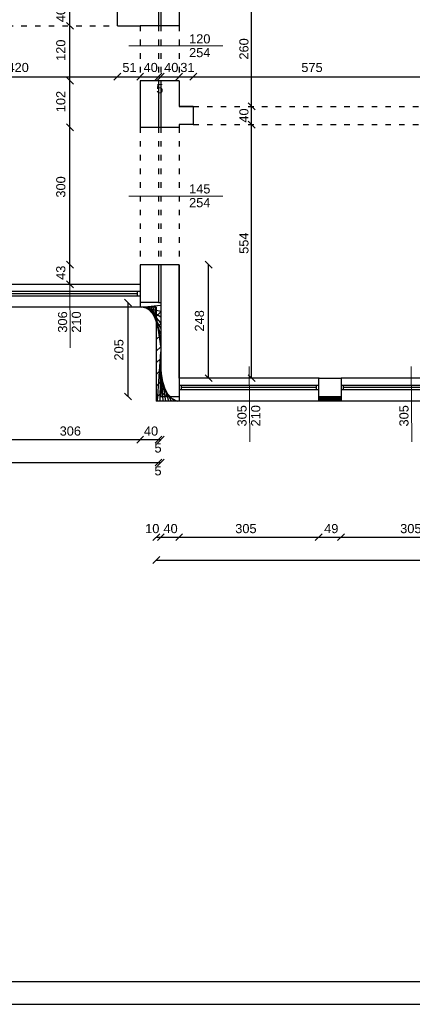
# Model space of a CAD drawing. Header units: millimetres. Extents: x 6814 to 76439, y 4251 to 11598.
# Tile 10 of 30: x 31748 to 32607, y 4342 to 6493. Entities that reach past the tile are written whole.
import ezdxf

# ---------------------------------------------------------------- set-up
doc = ezdxf.new("R2010")
doc.units = ezdxf.units.MM
doc.linetypes.add('ACAD_ISO03W100', pattern=[30, 12, -18])
doc.layers.add('R-TAB', color=1, linetype='Continuous')
doc.styles.get("Standard").update_dxf_attribs({"font": 'arial.ttf'})
doc.dimstyles.new('ISO-25', dxfattribs={"dimtxt": 2.5, "dimasz": 2.5, "dimexe": 1.25, "dimexo": 0.625, "dimtad": 1, "dimtxsty": 'Standard', "dimcen": 2.5, "dimadec": 0, "dimazin": 0, "dimtfac": 1, "dimtmove": 0, "dimatfit": 3, "dimfxl": 1, "dimarcsym": 0})
pattern_1 = [(45, (-1177824529.633136, -935732770.1530455), (-11.22532015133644, 11.22532015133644), []), (135, (-1177824529.633136, -935732770.1530455), (-11.22532015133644, -11.22532015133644), [])]

# ---------------------------------------------------------------- blocks, each defined once
blk = doc.blocks.new('_Oblique')
at = {"color": 0, "linetype": 'ByBlock', "lineweight": -2}
blk.add_line((-0.5, -0.5), (0.5, 0.5), dxfattribs=at)
blk = doc.blocks.new('*D190')
at = {"color": 0, "lineweight": -2, "transparency": 16777216}
blk.add_line((31704.97398410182, 5575.780444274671), (32011.97398410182, 5575.780444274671), dxfattribs=at)
at = {"layer": 'Defpoints', "color": 0, "transparency": 16777216}
for p in [(31704.97398410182, 5875.132677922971), (32011.97398410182, 5875.132677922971), (32011.97398410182, 5575.780444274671)]:
    blk.add_point(p, dxfattribs=at)
at = {"color": 0, "lineweight": -2, "transparency": 16777216, "xscale": 15, "yscale": 15, "zscale": 15, "rotation": 180}
blk.add_blockref('_Oblique', (31704.97398410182, 5575.780444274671), dxfattribs=at)
at = {"color": 0, "lineweight": -2, "transparency": 16777216, "xscale": 15, "yscale": 15, "zscale": 15}
blk.add_blockref('_Oblique', (32011.97398410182, 5575.780444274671), dxfattribs=at)
at = {"color": 0, "transparency": 16777216, "insert": (31859.12630520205, 5594.454237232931), "char_height": 20, "attachment_point": 5}
blk.add_mtext('306', dxfattribs=at)
blk = doc.blocks.new('*D191')
at = {"color": 0, "lineweight": -2, "transparency": 16777216}
blk.add_line((32011.97398410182, 5575.780444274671), (32051.97398410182, 5575.780444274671), dxfattribs=at)
at = {"layer": 'Defpoints', "color": 0, "transparency": 16777216}
for p in [(32011.97398410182, 5875.132677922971), (32051.97398410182, 5875.132677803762), (32051.97398410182, 5575.780444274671)]:
    blk.add_point(p, dxfattribs=at)
at = {"color": 0, "lineweight": -2, "transparency": 16777216, "xscale": 15, "yscale": 15, "zscale": 15, "rotation": 180}
blk.add_blockref('_Oblique', (32011.97398410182, 5575.780444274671), dxfattribs=at)
at = {"color": 0, "lineweight": -2, "transparency": 16777216, "xscale": 15, "yscale": 15, "zscale": 15}
blk.add_blockref('_Oblique', (32051.97398410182, 5575.780444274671), dxfattribs=at)
at = {"color": 0, "transparency": 16777216, "insert": (32035.52798138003, 5594.454237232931), "char_height": 20, "attachment_point": 5}
blk.add_mtext('40', dxfattribs=at)
blk = doc.blocks.new('*D192')
at = {"color": 0, "lineweight": -2, "transparency": 16777216}
blk.add_line((32051.97398410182, 5575.780444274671), (32056.97398410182, 5575.780444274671), dxfattribs=at)
at = {"layer": 'Defpoints', "color": 0, "transparency": 16777216}
for p in [(32051.97398410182, 5875.132677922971), (32056.97398410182, 5670.132677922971), (32056.97398410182, 5575.780444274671)]:
    blk.add_point(p, dxfattribs=at)
at = {"color": 0, "lineweight": -2, "transparency": 16777216, "xscale": 15, "yscale": 15, "zscale": 15, "rotation": 180}
blk.add_blockref('_Oblique', (32051.97398410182, 5575.780444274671), dxfattribs=at)
at = {"color": 0, "lineweight": -2, "transparency": 16777216, "xscale": 15, "yscale": 15, "zscale": 15}
blk.add_blockref('_Oblique', (32056.97398410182, 5575.780444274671), dxfattribs=at)
at = {"color": 0, "transparency": 16777216, "insert": (32050.88311395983, 5557.451385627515), "char_height": 20, "attachment_point": 5}
blk.add_mtext('5', dxfattribs=at)
blk = doc.blocks.new('*D193')
at = {"color": 0, "lineweight": -2, "transparency": 16777216}
blk.add_line((30199.97396550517, 5525.780444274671), (32051.97398410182, 5525.780444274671), dxfattribs=at)
at = {"layer": 'Defpoints', "color": 0, "transparency": 16777216}
for p in [(30199.97396550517, 5875.13267816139), (32051.97398410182, 5875.132677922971), (32051.97398410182, 5525.780444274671)]:
    blk.add_point(p, dxfattribs=at)
at = {"color": 0, "lineweight": -2, "transparency": 16777216, "xscale": 15, "yscale": 15, "zscale": 15, "rotation": 180}
blk.add_blockref('_Oblique', (30199.97396550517, 5525.780444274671), dxfattribs=at)
at = {"color": 0, "lineweight": -2, "transparency": 16777216, "xscale": 15, "yscale": 15, "zscale": 15}
blk.add_blockref('_Oblique', (32051.97398410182, 5525.780444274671), dxfattribs=at)
at = {"color": 0, "transparency": 16777216, "insert": (31115.2296713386, 5544.454237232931), "char_height": 20, "attachment_point": 5}
blk.add_mtext('1841', dxfattribs=at)
blk = doc.blocks.new('*D194')
at = {"color": 0, "lineweight": -2, "transparency": 16777216}
blk.add_line((32051.97398410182, 5525.780444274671), (32056.97398410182, 5525.780444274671), dxfattribs=at)
at = {"layer": 'Defpoints', "color": 0, "transparency": 16777216}
for p in [(32051.97398410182, 5875.132677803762), (32056.97398410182, 5670.132677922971), (32056.97398410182, 5525.780444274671)]:
    blk.add_point(p, dxfattribs=at)
at = {"color": 0, "lineweight": -2, "transparency": 16777216, "xscale": 15, "yscale": 15, "zscale": 15, "rotation": 180}
blk.add_blockref('_Oblique', (32051.97398410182, 5525.780444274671), dxfattribs=at)
at = {"color": 0, "lineweight": -2, "transparency": 16777216, "xscale": 15, "yscale": 15, "zscale": 15}
blk.add_blockref('_Oblique', (32056.97398410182, 5525.780444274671), dxfattribs=at)
at = {"color": 0, "transparency": 16777216, "insert": (32050.88311395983, 5507.451385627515), "char_height": 20, "attachment_point": 5}
blk.add_mtext('5', dxfattribs=at)
blk = doc.blocks.new('*D195')
at = {"color": 0, "lineweight": -2, "transparency": 16777216}
blk.add_line((32056.97398410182, 5362.553163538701), (32096.97398410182, 5362.553163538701), dxfattribs=at)
at = {"layer": 'Defpoints', "color": 0, "transparency": 16777216}
for p in [(32056.97398410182, 5670.132677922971), (32096.97398410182, 5670.132677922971), (32096.97398410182, 5362.553163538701)]:
    blk.add_point(p, dxfattribs=at)
at = {"color": 0, "lineweight": -2, "transparency": 16777216, "xscale": 15, "yscale": 15, "zscale": 15, "rotation": 180}
blk.add_blockref('_Oblique', (32056.97398410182, 5362.553163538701), dxfattribs=at)
at = {"color": 0, "lineweight": -2, "transparency": 16777216, "xscale": 15, "yscale": 15, "zscale": 15}
blk.add_blockref('_Oblique', (32096.97398410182, 5362.553163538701), dxfattribs=at)
at = {"color": 0, "transparency": 16777216, "insert": (32078.29028091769, 5381.226956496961), "char_height": 20, "attachment_point": 5}
blk.add_mtext('40', dxfattribs=at)
blk = doc.blocks.new('*D196')
at = {"color": 0, "lineweight": -2, "transparency": 16777216}
blk.add_line((32096.97398410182, 5362.553163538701), (32401.97398410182, 5362.553163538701), dxfattribs=at)
at = {"layer": 'Defpoints', "color": 0, "transparency": 16777216}
for p in [(32096.97398410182, 5670.132677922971), (32401.97398410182, 5670.132677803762), (32401.97398410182, 5362.553163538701)]:
    blk.add_point(p, dxfattribs=at)
at = {"color": 0, "lineweight": -2, "transparency": 16777216, "xscale": 15, "yscale": 15, "zscale": 15, "rotation": 180}
blk.add_blockref('_Oblique', (32096.97398410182, 5362.553163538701), dxfattribs=at)
at = {"color": 0, "lineweight": -2, "transparency": 16777216, "xscale": 15, "yscale": 15, "zscale": 15}
blk.add_blockref('_Oblique', (32401.97398410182, 5362.553163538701), dxfattribs=at)
at = {"color": 0, "transparency": 16777216, "insert": (32242.96188865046, 5381.226956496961), "char_height": 20, "attachment_point": 5}
blk.add_mtext('305', dxfattribs=at)
blk = doc.blocks.new('*D197')
at = {"color": 0, "lineweight": -2, "transparency": 16777216}
blk.add_line((32401.97398410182, 5362.553163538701), (32450.97398410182, 5362.553163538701), dxfattribs=at)
at = {"layer": 'Defpoints', "color": 0, "transparency": 16777216}
for p in [(32401.97398410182, 5670.132677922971), (32450.97398410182, 5670.132677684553), (32450.97398410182, 5362.553163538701)]:
    blk.add_point(p, dxfattribs=at)
at = {"color": 0, "lineweight": -2, "transparency": 16777216, "xscale": 15, "yscale": 15, "zscale": 15, "rotation": 180}
blk.add_blockref('_Oblique', (32401.97398410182, 5362.553163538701), dxfattribs=at)
at = {"color": 0, "lineweight": -2, "transparency": 16777216, "xscale": 15, "yscale": 15, "zscale": 15}
blk.add_blockref('_Oblique', (32450.97398410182, 5362.553163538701), dxfattribs=at)
at = {"color": 0, "transparency": 16777216, "insert": (32429.54419169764, 5381.226956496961), "char_height": 20, "attachment_point": 5}
blk.add_mtext('49', dxfattribs=at)
blk = doc.blocks.new('*D198')
at = {"color": 0, "lineweight": -2, "transparency": 16777216}
blk.add_line((32450.97398410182, 5362.553163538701), (32755.97398410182, 5362.553163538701), dxfattribs=at)
at = {"layer": 'Defpoints', "color": 0, "transparency": 16777216}
for p in [(32450.97398410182, 5670.132677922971), (32755.97398410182, 5670.132677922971), (32755.97398410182, 5362.553163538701)]:
    blk.add_point(p, dxfattribs=at)
at = {"color": 0, "lineweight": -2, "transparency": 16777216, "xscale": 15, "yscale": 15, "zscale": 15, "rotation": 180}
blk.add_blockref('_Oblique', (32450.97398410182, 5362.553163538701), dxfattribs=at)
at = {"color": 0, "lineweight": -2, "transparency": 16777216, "xscale": 15, "yscale": 15, "zscale": 15}
blk.add_blockref('_Oblique', (32755.97398410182, 5362.553163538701), dxfattribs=at)
at = {"color": 0, "transparency": 16777216, "insert": (32603.5174954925, 5381.226956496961), "char_height": 20, "attachment_point": 5}
blk.add_mtext('305', dxfattribs=at)
blk = doc.blocks.new('*D206')
at = {"color": 0, "lineweight": -2, "transparency": 16777216}
blk.add_line((32046.97398410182, 5312.553163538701), (33910.97188220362, 5312.553163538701), dxfattribs=at)
at = {"layer": 'Defpoints', "color": 0, "transparency": 16777216}
for p in [(32046.97398410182, 5670.132677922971), (33910.97188220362, 5660.456862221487), (33910.97188220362, 5312.553163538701)]:
    blk.add_point(p, dxfattribs=at)
at = {"color": 0, "lineweight": -2, "transparency": 16777216, "xscale": 15, "yscale": 15, "zscale": 15, "rotation": 180}
blk.add_blockref('_Oblique', (32046.97398410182, 5312.553163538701), dxfattribs=at)
at = {"color": 0, "lineweight": -2, "transparency": 16777216, "xscale": 15, "yscale": 15, "zscale": 15}
blk.add_blockref('_Oblique', (33910.97188220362, 5312.553163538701), dxfattribs=at)
at = {"color": 0, "transparency": 16777216, "insert": (32924.97911558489, 5331.226956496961), "char_height": 20, "attachment_point": 5}
blk.add_mtext('1864', dxfattribs=at)
blk = doc.blocks.new('*D262')
at = {"color": 0, "lineweight": -2, "transparency": 16777216}
blk.add_line((31541.97398410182, 6368.960345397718), (31961.97398410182, 6368.960345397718), dxfattribs=at)
at = {"layer": 'Defpoints', "color": 0, "transparency": 16777216}
for p in [(31541.97398410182, 6480.13267804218), (31961.97398410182, 6480.132677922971), (31961.97398410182, 6368.960345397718)]:
    blk.add_point(p, dxfattribs=at)
at = {"color": 0, "lineweight": -2, "transparency": 16777216, "xscale": 15, "yscale": 15, "zscale": 15, "rotation": 180}
blk.add_blockref('_Oblique', (31541.97398410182, 6368.960345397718), dxfattribs=at)
at = {"color": 0, "lineweight": -2, "transparency": 16777216, "xscale": 15, "yscale": 15, "zscale": 15}
blk.add_blockref('_Oblique', (31961.97398410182, 6368.960345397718), dxfattribs=at)
at = {"color": 0, "transparency": 16777216, "insert": (31745.11189852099, 6388.950344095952), "char_height": 20, "attachment_point": 5}
blk.add_mtext('420', dxfattribs=at)
blk = doc.blocks.new('*D263')
at = {"color": 0, "lineweight": -2, "transparency": 16777216}
blk.add_line((31961.97398410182, 6368.960345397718), (32011.9739838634, 6368.960345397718), dxfattribs=at)
at = {"layer": 'Defpoints', "color": 0, "transparency": 16777216}
for p in [(31961.97398410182, 6480.13267804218), (32011.9739838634, 6480.132677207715), (32011.9739838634, 6368.960345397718)]:
    blk.add_point(p, dxfattribs=at)
at = {"color": 0, "lineweight": -2, "transparency": 16777216, "xscale": 15, "yscale": 15, "zscale": 15, "rotation": 180}
blk.add_blockref('_Oblique', (31961.97398410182, 6368.960345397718), dxfattribs=at)
at = {"color": 0, "lineweight": -2, "transparency": 16777216, "xscale": 15, "yscale": 15, "zscale": 15}
blk.add_blockref('_Oblique', (32011.9739838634, 6368.960345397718), dxfattribs=at)
at = {"color": 0, "transparency": 16777216, "insert": (31988.47448072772, 6388.950344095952), "char_height": 20, "attachment_point": 5}
blk.add_mtext('51', dxfattribs=at)
blk = doc.blocks.new('*D264')
at = {"color": 0, "lineweight": -2, "transparency": 16777216}
blk.add_line((32011.9739838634, 6368.960345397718), (32051.97398410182, 6368.960345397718), dxfattribs=at)
at = {"layer": 'Defpoints', "color": 0, "transparency": 16777216}
for p in [(32011.9739838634, 6480.13267804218), (32051.97398410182, 6480.13267816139), (32051.97398410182, 6368.960345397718)]:
    blk.add_point(p, dxfattribs=at)
at = {"color": 0, "lineweight": -2, "transparency": 16777216, "xscale": 15, "yscale": 15, "zscale": 15, "rotation": 180}
blk.add_blockref('_Oblique', (32011.9739838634, 6368.960345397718), dxfattribs=at)
at = {"color": 0, "lineweight": -2, "transparency": 16777216, "xscale": 15, "yscale": 15, "zscale": 15}
blk.add_blockref('_Oblique', (32051.97398410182, 6368.960345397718), dxfattribs=at)
at = {"color": 0, "transparency": 16777216, "insert": (32034.83425674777, 6388.950344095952), "char_height": 20, "attachment_point": 5}
blk.add_mtext('40', dxfattribs=at)
blk = doc.blocks.new('*D265')
at = {"color": 0, "lineweight": -2, "transparency": 16777216}
blk.add_line((32051.97398410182, 6368.960345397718), (32056.9739838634, 6368.960345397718), dxfattribs=at)
at = {"layer": 'Defpoints', "color": 0, "transparency": 16777216}
for p in [(32051.97398410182, 6480.13267804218), (32056.9739838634, 6480.132677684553), (32056.9739838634, 6368.960345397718)]:
    blk.add_point(p, dxfattribs=at)
at = {"color": 0, "lineweight": -2, "transparency": 16777216, "xscale": 15, "yscale": 15, "zscale": 15, "rotation": 180}
blk.add_blockref('_Oblique', (32051.97398410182, 6368.960345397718), dxfattribs=at)
at = {"color": 0, "lineweight": -2, "transparency": 16777216, "xscale": 15, "yscale": 15, "zscale": 15}
blk.add_blockref('_Oblique', (32056.9739838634, 6368.960345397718), dxfattribs=at)
at = {"color": 0, "transparency": 16777216, "insert": (32054.7470453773, 6342.733120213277), "char_height": 20, "attachment_point": 5}
blk.add_mtext('5', dxfattribs=at)
blk = doc.blocks.new('*D266')
at = {"color": 0, "lineweight": -2, "transparency": 16777216}
blk.add_line((32056.9739838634, 6368.960345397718), (32096.97398410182, 6368.960345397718), dxfattribs=at)
at = {"layer": 'Defpoints', "color": 0, "transparency": 16777216}
for p in [(32056.9739838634, 6480.13267804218), (32096.97398410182, 6480.13267816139), (32096.97398410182, 6368.960345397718)]:
    blk.add_point(p, dxfattribs=at)
at = {"color": 0, "lineweight": -2, "transparency": 16777216, "xscale": 15, "yscale": 15, "zscale": 15, "rotation": 180}
blk.add_blockref('_Oblique', (32056.9739838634, 6368.960345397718), dxfattribs=at)
at = {"color": 0, "lineweight": -2, "transparency": 16777216, "xscale": 15, "yscale": 15, "zscale": 15}
blk.add_blockref('_Oblique', (32096.97398410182, 6368.960345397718), dxfattribs=at)
at = {"color": 0, "transparency": 16777216, "insert": (32079.83425674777, 6388.950344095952), "char_height": 20, "attachment_point": 5}
blk.add_mtext('40', dxfattribs=at)
blk = doc.blocks.new('*D267')
at = {"color": 0, "lineweight": -2, "transparency": 16777216}
blk.add_line((32096.97398410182, 6368.960345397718), (32127.97398434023, 6368.960345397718), dxfattribs=at)
at = {"layer": 'Defpoints', "color": 0, "transparency": 16777216}
for p in [(32096.97398410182, 6480.13267804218), (32127.97398434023, 6368.960345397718), (32127.97398434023, 6304.132677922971)]:
    blk.add_point(p, dxfattribs=at)
at = {"color": 0, "lineweight": -2, "transparency": 16777216, "xscale": 15, "yscale": 15, "zscale": 15, "rotation": 180}
blk.add_blockref('_Oblique', (32096.97398410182, 6368.960345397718), dxfattribs=at)
at = {"color": 0, "lineweight": -2, "transparency": 16777216, "xscale": 15, "yscale": 15, "zscale": 15}
blk.add_blockref('_Oblique', (32127.97398434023, 6368.960345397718), dxfattribs=at)
at = {"color": 0, "transparency": 16777216, "insert": (32115.06054268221, 6388.950344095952), "char_height": 20, "attachment_point": 5}
blk.add_mtext('31', dxfattribs=at)
blk = doc.blocks.new('*D268')
at = {"color": 0, "lineweight": -2, "transparency": 16777216}
blk.add_line((32127.97398434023, 6368.960345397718), (32702.97398434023, 6368.960345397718), dxfattribs=at)
at = {"layer": 'Defpoints', "color": 0, "transparency": 16777216}
for p in [(32702.97398434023, 6368.960345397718), (32127.97398434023, 6304.13267804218), (32702.97398434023, 6304.132677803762)]:
    blk.add_point(p, dxfattribs=at)
at = {"color": 0, "lineweight": -2, "transparency": 16777216, "xscale": 15, "yscale": 15, "zscale": 15, "rotation": 180}
blk.add_blockref('_Oblique', (32127.97398434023, 6368.960345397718), dxfattribs=at)
at = {"color": 0, "lineweight": -2, "transparency": 16777216, "xscale": 15, "yscale": 15, "zscale": 15}
blk.add_blockref('_Oblique', (32702.97398434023, 6368.960345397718), dxfattribs=at)
at = {"color": 0, "transparency": 16777216, "insert": (32387.40496597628, 6388.950344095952), "char_height": 20, "attachment_point": 5}
blk.add_mtext('575', dxfattribs=at)
blk = doc.blocks.new('*D294')
at = {"color": 0, "lineweight": -2, "transparency": 16777216}
blk.add_line((32255.38549743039, 6304.132677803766), (32255.38549743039, 6563.912406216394), dxfattribs=at)
at = {"layer": 'Defpoints', "color": 0, "transparency": 16777216}
for p in [(32096.97398815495, 6563.912406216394), (32255.38549743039, 6563.912406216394), (32096.97398434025, 6304.132677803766)]:
    blk.add_point(p, dxfattribs=at)
at = {"color": 0, "lineweight": -2, "transparency": 16777216, "xscale": 15, "yscale": 15, "zscale": 15}
for p, rotation in [((32255.38549743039, 6563.912406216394), 90), ((32255.38549743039, 6304.132677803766), 270)]:
    blk.add_blockref('_Oblique', p, dxfattribs=dict(at, rotation=rotation))
at = {"color": 0, "transparency": 16777216, "insert": (32238.6897002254, 6429.600471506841), "char_height": 20, "attachment_point": 5, "rotation": 90}
blk.add_mtext('260', dxfattribs=at)
blk = doc.blocks.new('*D295')
at = {"color": 0, "lineweight": -2, "transparency": 16777216}
blk.add_line((32255.38549933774, 6264.132677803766), (32255.38549933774, 6304.132677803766), dxfattribs=at)
at = {"layer": 'Defpoints', "color": 0, "transparency": 16777216}
for p in [(32096.97399196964, 6304.132677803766), (32255.38549933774, 6304.132677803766), (32096.97399244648, 6264.132677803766)]:
    blk.add_point(p, dxfattribs=at)
at = {"color": 0, "lineweight": -2, "transparency": 16777216, "xscale": 15, "yscale": 15, "zscale": 15}
for p, rotation in [((32255.38549933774, 6304.132677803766), 90), ((32255.38549933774, 6264.132677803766), 270)]:
    blk.add_blockref('_Oblique', p, dxfattribs=dict(at, rotation=rotation))
at = {"color": 0, "transparency": 16777216, "insert": (32238.68970404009, 6284.047529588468), "char_height": 20, "attachment_point": 5, "rotation": 90}
blk.add_mtext('40', dxfattribs=at)
blk = doc.blocks.new('*D296')
at = {"color": 0, "lineweight": -2, "transparency": 16777216}
blk.add_line((32255.38550124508, 5710.132677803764), (32255.38550124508, 6264.132677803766), dxfattribs=at)
at = {"layer": 'Defpoints', "color": 0, "transparency": 16777216}
for p in [(32096.97399196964, 6264.132677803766), (32255.38550124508, 6264.132677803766), (32096.97399244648, 5710.132677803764)]:
    blk.add_point(p, dxfattribs=at)
at = {"color": 0, "lineweight": -2, "transparency": 16777216, "xscale": 15, "yscale": 15, "zscale": 15}
for p, rotation in [((32255.38550124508, 6264.132677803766), 90), ((32255.38550124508, 5710.132677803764), 270)]:
    blk.add_blockref('_Oblique', p, dxfattribs=dict(at, rotation=rotation))
at = {"color": 0, "transparency": 16777216, "insert": (32238.68970404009, 6005.094210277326), "char_height": 20, "attachment_point": 5, "rotation": 90}
blk.add_mtext('554', dxfattribs=at)
blk = doc.blocks.new('*D306')
at = {"color": 0, "lineweight": -2, "transparency": 16777216}
blk.add_line((31858.44832597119, 6480.132678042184), (31858.44832597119, 6520.132678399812), dxfattribs=at)
at = {"layer": 'Defpoints', "color": 0, "transparency": 16777216}
for p in [(31858.44832597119, 6520.132678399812), (32011.97398410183, 6520.132678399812), (31961.97398410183, 6480.132678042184)]:
    blk.add_point(p, dxfattribs=at)
at = {"color": 0, "lineweight": -2, "transparency": 16777216, "xscale": 15, "yscale": 15, "zscale": 15}
for p, rotation in [((31858.44832597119, 6520.132678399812), 90), ((31858.44832597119, 6480.132678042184), 270)]:
    blk.add_blockref('_Oblique', p, dxfattribs=dict(at, rotation=rotation))
at = {"color": 0, "transparency": 16777216, "insert": (31838.45831189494, 6503.626840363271), "char_height": 20, "attachment_point": 5, "rotation": 90}
blk.add_mtext('40', dxfattribs=at)
blk = doc.blocks.new('*D307')
at = {"color": 0, "lineweight": -2, "transparency": 16777216}
blk.add_line((31858.44832787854, 6360.132677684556), (31858.44832787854, 6480.132679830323), dxfattribs=at)
at = {"layer": 'Defpoints', "color": 0, "transparency": 16777216}
for p in [(31858.44832787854, 6480.132679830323), (32011.97398410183, 6480.132679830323), (32011.97398410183, 6360.132677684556)]:
    blk.add_point(p, dxfattribs=at)
at = {"color": 0, "lineweight": -2, "transparency": 16777216, "xscale": 15, "yscale": 15, "zscale": 15}
for p, rotation in [((31858.44832787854, 6480.132679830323), 90), ((31858.44832787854, 6360.132677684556), 270)]:
    blk.add_blockref('_Oblique', p, dxfattribs=dict(at, rotation=rotation))
at = {"color": 0, "transparency": 16777216, "insert": (31838.45831189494, 6426.779549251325), "char_height": 20, "attachment_point": 5, "rotation": 90}
blk.add_mtext('120', dxfattribs=at)
blk = doc.blocks.new('*D308')
at = {"color": 0, "lineweight": -2, "transparency": 16777216}
blk.add_line((31858.44833169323, 6258.132677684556), (31858.44833169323, 6360.132675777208), dxfattribs=at)
at = {"layer": 'Defpoints', "color": 0, "transparency": 16777216}
for p in [(31858.44833169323, 6360.132675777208), (32011.97398600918, 6360.132675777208), (32011.97398600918, 6258.132677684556)]:
    blk.add_point(p, dxfattribs=at)
at = {"color": 0, "lineweight": -2, "transparency": 16777216, "xscale": 15, "yscale": 15, "zscale": 15}
for p, rotation in [((31858.44833169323, 6360.132675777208), 90), ((31858.44833169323, 6258.132677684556), 270)]:
    blk.add_blockref('_Oblique', p, dxfattribs=dict(at, rotation=rotation))
at = {"color": 0, "transparency": 16777216, "insert": (31838.45831380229, 6314.639067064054), "char_height": 20, "attachment_point": 5, "rotation": 90}
blk.add_mtext('102', dxfattribs=at)
blk = doc.blocks.new('*D309')
at = {"color": 0, "lineweight": -2, "transparency": 16777216}
blk.add_line((31858.44833741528, 5958.132677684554), (31858.44833741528, 6258.132673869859), dxfattribs=at)
at = {"layer": 'Defpoints', "color": 0, "transparency": 16777216}
for p in [(31858.44833741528, 6258.132673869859), (32011.97398982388, 6258.132673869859), (32011.9739900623, 5958.132677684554)]:
    blk.add_point(p, dxfattribs=at)
at = {"color": 0, "lineweight": -2, "transparency": 16777216, "xscale": 15, "yscale": 15, "zscale": 15}
for p, rotation in [((31858.44833741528, 6258.132673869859), 90), ((31858.44833741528, 5958.132677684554), 270)]:
    blk.add_blockref('_Oblique', p, dxfattribs=dict(at, rotation=rotation))
at = {"color": 0, "transparency": 16777216, "insert": (31838.45831761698, 6127.99479986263), "char_height": 20, "attachment_point": 5, "rotation": 90}
blk.add_mtext('300', dxfattribs=at)
blk = doc.blocks.new('*D310')
at = {"color": 0, "lineweight": -2, "transparency": 16777216}
blk.add_line((31858.44833932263, 5915.132677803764), (31858.44833932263, 5958.132679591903), dxfattribs=at)
at = {"layer": 'Defpoints', "color": 0, "transparency": 16777216}
for p in [(31858.44833932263, 5958.132679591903), (32011.97398982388, 5958.132679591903), (32011.9739900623, 5915.132677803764)]:
    blk.add_point(p, dxfattribs=at)
at = {"color": 0, "lineweight": -2, "transparency": 16777216, "xscale": 15, "yscale": 15, "zscale": 15}
for p, rotation in [((31858.44833932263, 5958.132679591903), 90), ((31858.44833932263, 5915.132677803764), 270)]:
    blk.add_blockref('_Oblique', p, dxfattribs=dict(at, rotation=rotation))
at = {"color": 0, "transparency": 16777216, "insert": (31838.45831761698, 5940.446910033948), "char_height": 20, "attachment_point": 5, "rotation": 90}
blk.add_mtext('43', dxfattribs=at)
blk = doc.blocks.new('*D311')
at = {"color": 0, "lineweight": -2, "transparency": 16777216}
blk.add_line((31985.38357005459, 5670.132677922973), (31985.38357005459, 5875.132677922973), dxfattribs=at)
at = {"layer": 'Defpoints', "color": 0, "transparency": 16777216}
for p in [(31985.38357005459, 5875.132677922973), (32011.97398410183, 5875.132677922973), (32056.97398410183, 5670.132677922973)]:
    blk.add_point(p, dxfattribs=at)
at = {"color": 0, "lineweight": -2, "transparency": 16777216, "xscale": 15, "yscale": 15, "zscale": 15}
for p, rotation in [((31985.38357005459, 5875.132677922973), 90), ((31985.38357005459, 5670.132677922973), 270)]:
    blk.add_blockref('_Oblique', p, dxfattribs=dict(at, rotation=rotation))
at = {"color": 0, "transparency": 16777216, "insert": (31965.39355836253, 5771.97738290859), "char_height": 20, "attachment_point": 5, "rotation": 90}
blk.add_mtext('205', dxfattribs=at)
blk = doc.blocks.new('*D312')
at = {"color": 0, "lineweight": -2, "transparency": 16777216}
blk.add_line((32161.47892413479, 5710.132677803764), (32161.47892413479, 5958.132677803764), dxfattribs=at)
at = {"layer": 'Defpoints', "color": 0, "transparency": 16777216}
for p in [(32096.97398410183, 5958.132677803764), (32161.47892413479, 5958.132677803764), (32096.97399244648, 5710.132677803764)]:
    blk.add_point(p, dxfattribs=at)
at = {"color": 0, "lineweight": -2, "transparency": 16777216, "xscale": 15, "yscale": 15, "zscale": 15}
for p, rotation in [((32161.47892413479, 5958.132677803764), 90), ((32161.47892413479, 5710.132677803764), 270)]:
    blk.add_blockref('_Oblique', p, dxfattribs=dict(at, rotation=rotation))
at = {"color": 0, "transparency": 16777216, "insert": (32141.48891244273, 5835.332402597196), "char_height": 20, "attachment_point": 5, "rotation": 90}
blk.add_mtext('248', dxfattribs=at)
blk = doc.blocks.new('*D324')
at = {"color": 0, "lineweight": -2, "transparency": 16777216}
blk.add_line((32046.97398410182, 5362.553163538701), (32056.97398410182, 5362.553163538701), dxfattribs=at)
at = {"layer": 'Defpoints', "color": 0, "transparency": 16777216}
for p in [(32046.97398410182, 5660.132677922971), (32056.97398410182, 5670.132677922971), (32056.97398410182, 5362.553163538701)]:
    blk.add_point(p, dxfattribs=at)
at = {"color": 0, "lineweight": -2, "transparency": 16777216, "xscale": 15, "yscale": 15, "zscale": 15, "rotation": 180}
blk.add_blockref('_Oblique', (32046.97398410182, 5362.553163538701), dxfattribs=at)
at = {"color": 0, "lineweight": -2, "transparency": 16777216, "xscale": 15, "yscale": 15, "zscale": 15}
blk.add_blockref('_Oblique', (32056.97398410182, 5362.553163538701), dxfattribs=at)
at = {"color": 0, "transparency": 16777216, "insert": (32038.29028091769, 5381.226956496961), "char_height": 20, "attachment_point": 5}
blk.add_mtext('10', dxfattribs=at)

msp = doc.modelspace()

# ---------------------------------------------------------------- hatches: boundary and pattern name
h = msp.add_hatch()
h.set_pattern_fill('ANSI37', color=256, scale=5)
h.set_pattern_definition(pattern_1)
h.paths.add_polyline_path([(32096.97398410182, 5670.132677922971), (32056.97398410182, 5670.132677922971), (32056.97398410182, 5875.132677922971), (32051.97398410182, 5875.132677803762), (32011.9739838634, 5875.132677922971), (32011.9739838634, 5865.13267804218), (32046.97398410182, 5865.13267804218), (32046.97398410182, 5660.132677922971), (32096.97398410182, 5660.132677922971)])
h = msp.add_hatch()
h.set_pattern_fill('ANSI37', color=256, scale=5)
h.set_pattern_definition(pattern_1)
h.paths.add_polyline_path([(32450.97398410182, 5670.132677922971), (32401.97398434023, 5670.132677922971), (32401.97398434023, 5660.13267804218), (32450.97398410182, 5660.13267804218)])

# ---------------------------------------------------------------- linework, layer by layer
at = {"lineweight": 30}
for p, q in [((32051.97398410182, 6818.132677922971), (32051.97398410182, 6480.132677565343)), ((32056.97398410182, 6602.132677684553), (32056.97398410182, 6480.132677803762)), ((32096.97398434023, 6564.132677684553), (32096.97398434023, 6480.132677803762)), ((31961.97398410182, 6480.132677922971), (31961.97398410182, 6520.132677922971)), ((31961.97398410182, 6480.132677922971), (32011.97398410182, 6480.132677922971)), ((32096.97398410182, 6480.132677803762), (32011.97398434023, 6480.132677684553)), ((32011.97398410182, 6360.132677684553), (32011.97398410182, 6258.132677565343)), ((32096.97398410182, 6360.132677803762), (32011.97398434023, 6360.132677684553)), ((32051.97398410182, 6360.132677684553), (32051.97398410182, 6258.132677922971)), ((32056.97398410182, 6360.132677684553), (32056.97398410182, 6258.132677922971)), ((32096.97398434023, 6360.132677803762), (32096.97398434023, 6304.132677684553)), ((32127.97398457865, 6304.132677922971), (32096.97398434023, 6304.132677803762)), ((32127.97398434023, 6304.132677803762), (32127.97398434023, 6264.132677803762)), ((32096.97398434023, 6264.132677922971), (32096.97398434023, 6258.132677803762)), ((32127.97398457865, 6264.132677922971), (32096.97398434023, 6264.132677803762)), ((32096.97398410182, 6258.132677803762), (32011.97398434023, 6258.132677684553)), ((32011.97398410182, 5958.132677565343), (32011.97398410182, 5915.132677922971)), ((32096.97398410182, 5958.132677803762), (32011.97398434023, 5958.132677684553)), ((32051.97398410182, 5958.132677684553), (32051.97398410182, 5875.132677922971)), ((32056.97398410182, 5958.132677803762), (32056.97398410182, 5670.132677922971)), ((32096.97398434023, 5958.132677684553), (32096.97398410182, 5710.132677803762)), ((32011.97398410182, 5915.132677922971), (32011.97398410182, 5875.132677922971)), ((32051.97398410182, 5875.132677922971), (32011.97398410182, 5875.132677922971)), ((32011.9739838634, 5875.13267804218), (32011.9739838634, 5865.13267816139)), ((32046.97398410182, 5865.13267804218), (32011.9739838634, 5865.13267804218)), ((32046.97398410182, 5865.13267804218), (32046.97398410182, 5660.132677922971)), ((32096.97398410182, 5710.132677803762), (32096.97398410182, 5670.132677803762)), ((32401.97398410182, 5710.132677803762), (32450.97398410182, 5710.132677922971)), ((32401.97398410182, 5710.132677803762), (32401.97398410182, 5670.132677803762)), ((32450.97398410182, 5710.132677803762), (32450.97398410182, 5670.132677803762)), ((32096.9739838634, 5660.132677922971), (32046.97398410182, 5660.132677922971)), ((32056.97398410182, 5670.132677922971), (32096.97398434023, 5670.132677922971)), ((32096.97398410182, 5670.13267804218), (32096.97398410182, 5660.13267816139)), ((32401.97398434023, 5670.132677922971), (32450.97398410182, 5670.132677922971)), ((32401.97398434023, 5670.13267804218), (32401.97398434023, 5660.13267816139)), ((32450.97398410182, 5660.13267804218), (32401.97398457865, 5660.13267804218)), ((32450.97398410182, 5670.13267804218), (32450.97398410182, 5660.13267816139))]:
    msp.add_line(p, q, dxfattribs=at)
at = {"linetype": 'ACAD_ISO03W100', "lineweight": 30}
for p, q in [((31541.97398410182, 6480.132677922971), (31961.97398410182, 6480.132677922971)), ((32011.9739838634, 6480.132677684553), (32011.97398410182, 6360.132677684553)), ((32051.9739838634, 6480.132677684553), (32051.97398410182, 6360.132677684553)), ((32056.9739838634, 6480.132677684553), (32056.97398410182, 6360.132677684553)), ((32096.97398410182, 6480.132677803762), (32096.97398434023, 6360.132677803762)), ((32127.97398457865, 6304.132677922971), (32702.97398434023, 6304.132677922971)), ((32127.97398505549, 6264.132677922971), (32702.97398481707, 6264.132677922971)), ((32011.97398410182, 6258.132677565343), (32011.97398434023, 5958.132677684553)), ((32051.97398434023, 6258.132677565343), (32051.97398457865, 5958.132677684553)), ((32056.97398434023, 6258.132677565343), (32056.97398457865, 5958.132677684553)), ((32096.97398434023, 6258.132677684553), (32096.97398457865, 5958.132677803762))]:
    msp.add_line(p, q, dxfattribs=at)
at = {"lineweight": 20}
for p, q in [((32192.33217916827, 6436.026599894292), (31986.78640375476, 6436.026599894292)), ((32192.33217916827, 6108.132677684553), (31986.78640375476, 6108.132677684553)), ((31857.75472174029, 5940.863551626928), (31859.15897498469, 5776.071638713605)), ((32249.97398410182, 5735.863551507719), (32251.37823734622, 5571.071638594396)), ((32603.97398410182, 5735.863551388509), (32605.37823734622, 5571.071638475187))]:
    msp.add_line(p, q, dxfattribs=at)
for p, q in [((32096.97398434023, 6304.132677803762), (32127.97398434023, 6304.132677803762)), ((32096.97398410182, 5710.132677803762), (32096.97398410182, 5958.132677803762)), ((32011.97398434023, 5915.132677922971), (31704.97398410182, 5915.132677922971)), ((31704.97398410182, 5900.132677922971), (32011.97398410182, 5900.132677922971)), ((32005.97398410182, 5890.132677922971), (32005.97398410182, 5900.132677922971)), ((31704.97398410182, 5890.132677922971), (32011.97398410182, 5890.132677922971)), ((31709.97398410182, 5895.132677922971), (32005.97398410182, 5895.132677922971)), ((32051.97398410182, 5875.132677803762), (32056.97398410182, 5875.132677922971)), ((32010.97398362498, 5865.132677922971), (31704.97398362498, 5865.132677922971)), ((32046.97398410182, 5865.13267804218), (32046.97398410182, 5865.13267804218)), ((32402.97398410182, 5710.132677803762), (32096.97398410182, 5710.132677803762)), ((32756.97398410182, 5710.132677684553), (32450.97398410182, 5710.132677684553)), ((32096.97398410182, 5695.132677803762), (32401.97398410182, 5695.132677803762)), ((32096.97398410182, 5685.132677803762), (32401.97398410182, 5685.132677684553)), ((32096.97398410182, 5685.132677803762), (32101.97398410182, 5685.132677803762)), ((32101.97398410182, 5685.132677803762), (32101.97398410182, 5695.132677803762)), ((32101.97398410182, 5690.132677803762), (32396.97398410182, 5690.132677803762)), ((32396.97398410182, 5685.132677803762), (32396.97398410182, 5695.132677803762)), ((32450.97398410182, 5695.132677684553), (32755.97398410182, 5695.132677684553)), ((32450.97398410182, 5685.132677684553), (32755.97398410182, 5685.132677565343)), ((32450.97398410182, 5685.132677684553), (32455.97398410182, 5685.132677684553)), ((32455.97398410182, 5685.132677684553), (32455.97398410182, 5695.132677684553)), ((32455.97398410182, 5690.132677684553), (32750.97398410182, 5690.132677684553)), ((32402.9739838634, 5660.13267804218), (32096.9739838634, 5660.13267804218)), ((32756.9739838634, 5660.132677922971), (32450.9739838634, 5660.132677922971)), ((29396.6004198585, 4391.747577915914), (35736.6004198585, 4391.747577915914)), ((29346.6004198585, 4341.747577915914), (35786.6004198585, 4341.747577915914))]:
    msp.add_line(p, q)

# ---------------------------------------------------------------- texts
at = {"lineweight": 20, "char_height": 20, "attachment_point": 1}
for s, insert in [('120', (32118.78645573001, 6461.625179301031)), ('254', (32118.78645573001, 6431.615717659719)), ('145', (32118.78645573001, 6133.731257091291)), ('254', (32118.78645573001, 6103.721795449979))]:
    msp.add_mtext_dynamic_manual_height_columns(s, width=37.211574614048, gutter_width=12.5, heights=[0], dxfattribs=dict(at, insert=insert))
at = {"lineweight": 20, "char_height": 20, "attachment_point": 1, "rotation": 89.99999999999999}
for s, insert in [('\\pt0;306', (31832.15614233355, 5809.536079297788)), ('210', (31862.16560397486, 5809.536079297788)), ('\\pt0;305', (32224.37540469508, 5604.536079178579)), ('210', (32254.38486633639, 5604.536079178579)), ('\\pt0;305', (32578.37540469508, 5604.53607905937))]:
    msp.add_mtext_dynamic_manual_height_columns(s, width=37.211574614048, gutter_width=12.5, heights=[0], dxfattribs=dict(at, insert=insert))
at = {"insert": (30821.7928527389, 5425.373614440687), "char_height": 18, "attachment_point": 1}
msp.add_mtext_dynamic_manual_height_columns('\\pi170.25906;ISTNIEJĄCE WEJŚCIE', width=600.8919314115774, gutter_width=12.5, heights=[0], dxfattribs=at)
at = {"layer": 'R-TAB', "color": 0, "ltscale": 24, "attachment_point": 1}
for s, insert, char_height, width in [('\\pi798.17073;ELEWACJA PÓŁNOCNA', (15544.92325592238, 5947.494516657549), 30, 2065.84350681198), ('\\pi785.39106;ELEWACJA WSCHODNIA', (8399.794037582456, 5538.643684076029), 30, 2065.84350681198), ('\\pi313.20089;AUTORZY DOKUMENTACJI:', (26923.04057011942, 4716.991218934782), 27, 1121.849940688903)]:
    msp.add_mtext(s, dxfattribs=dict(at, insert=insert, char_height=char_height, width=width))

# ---------------------------------------------------------------- dimensions: what is measured, and where the dimension line sits
dim = msp.add_linear_dim(base=(32255.38549743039, 6563.912406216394), p1=(32096.97398434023, 6304.132677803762), p2=(32096.97398815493, 6563.91240621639), angle=90, text='260', dimstyle='ISO-25', override={"dimtxt": 20, "dimasz": 15, "dimblk1": 'Oblique', "dimblk2": 'Oblique', "dimsah": 1, "dimse1": 1, "dimse2": 1, "dimtmove": 2})
dim.commit()
dim.dimension.update_dxf_attribs({"geometry": '*D294', "text_midpoint": (32238.6897002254, 6429.600471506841), "dimtype": 160})
for base, p1, p2, picture, middle in [((31858.44832597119, 6520.132678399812), (31961.97398410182, 6480.13267804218), (32011.97398410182, 6520.132678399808), '*D306', (31838.45831189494, 6503.626840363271)), ((31858.44832787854, 6480.132679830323), (32011.97398410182, 6360.132677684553), (32011.97398410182, 6480.13267983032), '*D307', (31838.45831189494, 6426.779549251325)), ((31858.44833169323, 6360.132675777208), (32011.97398600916, 6258.132677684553), (32011.97398600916, 6360.132675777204), '*D308', (31838.45831380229, 6314.639067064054)), ((32255.38549933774, 6304.132677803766), (32096.97399244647, 6264.132677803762), (32096.97399196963, 6304.132677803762), '*D295', (32238.68970404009, 6284.047529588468)), ((31858.44833741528, 6258.132673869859), (32011.97399006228, 5958.132677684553), (32011.97398982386, 6258.132673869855), '*D309', (31838.45831761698, 6127.99479986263)), ((32255.38550124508, 6264.132677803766), (32096.97399244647, 5710.132677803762), (32096.97399196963, 6264.132677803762), '*D296', (32238.68970404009, 6005.094210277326)), ((31858.44833932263, 5958.132679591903), (32011.97399006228, 5915.132677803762), (32011.97398982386, 5958.132679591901), '*D310', (31838.45831761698, 5940.446910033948)), ((32161.47892413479, 5958.132677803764), (32096.97399244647, 5710.132677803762), (32096.97398410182, 5958.132677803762), '*D312', (32141.48891244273, 5835.332402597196)), ((31985.38357005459, 5875.132677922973), (32056.97398410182, 5670.132677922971), (32011.97398410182, 5875.132677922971), '*D311', (31965.39355836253, 5771.97738290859))]:
    dim = msp.add_linear_dim(base=base, p1=p1, p2=p2, angle=90, dimstyle='ISO-25', override={"dimtxt": 20, "dimasz": 15, "dimblk1": 'Oblique', "dimblk2": 'Oblique', "dimsah": 1, "dimse1": 1, "dimse2": 1, "dimtmove": 2})
    dim.commit()
    dim.dimension.update_dxf_attribs({"geometry": picture, "text_midpoint": middle, "dimtype": 160})
for base, p1, p2, picture, middle in [((31961.97398410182, 6368.960345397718), (31541.97398410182, 6480.13267804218), (31961.97398410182, 6480.132677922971), '*D262', (31745.11189852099, 6388.950344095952)), ((32051.97398410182, 6368.960345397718), (32011.9739838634, 6480.13267804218), (32051.97398410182, 6480.13267816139), '*D264', (32034.83425674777, 6388.950344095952)), ((32056.9739838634, 6368.960345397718), (32051.97398410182, 6480.13267804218), (32056.9739838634, 6480.132677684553), '*D265', (32054.7470453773, 6342.733120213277)), ((32096.97398410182, 6368.960345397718), (32056.9739838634, 6480.13267804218), (32096.97398410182, 6480.13267816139), '*D266', (32079.83425674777, 6388.950344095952)), ((32127.97398434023, 6368.960345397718), (32096.97398410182, 6480.13267804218), (32127.97398434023, 6304.132677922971), '*D267', (32115.06054268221, 6388.950344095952)), ((32702.97398434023, 6368.960345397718), (32127.97398434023, 6304.13267804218), (32702.97398434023, 6304.132677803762), '*D268', (32387.40496597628, 6388.950344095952)), ((32051.97398410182, 5575.780444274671), (32011.97398410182, 5875.132677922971), (32051.97398410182, 5875.132677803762), '*D191', (32035.52798138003, 5594.454237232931)), ((32056.97398410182, 5575.780444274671), (32051.97398410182, 5875.132677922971), (32056.97398410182, 5670.132677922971), '*D192', (32050.88311395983, 5557.451385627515)), ((32056.97398410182, 5525.780444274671), (32051.97398410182, 5875.132677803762), (32056.97398410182, 5670.132677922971), '*D194', (32050.88311395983, 5507.451385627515)), ((32056.97398410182, 5362.553163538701), (32046.97398410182, 5660.132677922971), (32056.97398410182, 5670.132677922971), '*D324', (32038.29028091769, 5381.226956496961)), ((33910.97188220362, 5312.553163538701), (32046.97398410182, 5670.132677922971), (33910.97188220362, 5660.456862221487), '*D206', (32924.97911558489, 5331.226956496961)), ((32096.97398410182, 5362.553163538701), (32056.97398410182, 5670.132677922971), (32096.97398410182, 5670.132677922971), '*D195', (32078.29028091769, 5381.226956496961)), ((32401.97398410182, 5362.553163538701), (32096.97398410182, 5670.132677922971), (32401.97398410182, 5670.132677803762), '*D196', (32242.96188865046, 5381.226956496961)), ((32450.97398410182, 5362.553163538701), (32401.97398410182, 5670.132677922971), (32450.97398410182, 5670.132677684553), '*D197', (32429.54419169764, 5381.226956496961)), ((32755.97398410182, 5362.553163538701), (32450.97398410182, 5670.132677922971), (32755.97398410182, 5670.132677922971), '*D198', (32603.5174954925, 5381.226956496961))]:
    dim = msp.add_linear_dim(base=base, p1=p1, p2=p2, dimstyle='ISO-25', override={"dimtxt": 20, "dimasz": 15, "dimblk1": 'Oblique', "dimblk2": 'Oblique', "dimsah": 1, "dimse1": 1, "dimse2": 1, "dimtmove": 2})
    dim.commit()
    dim.dimension.update_dxf_attribs({"geometry": picture, "text_midpoint": middle, "dimtype": 160})
for base, p1, p2, text, picture, middle in [((32011.9739838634, 6368.960345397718), (31961.97398410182, 6480.13267804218), (32011.9739838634, 6480.132677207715), '51', '*D263', (31988.47448072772, 6388.950344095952)), ((32051.97398410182, 5525.780444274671), (30199.97396550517, 5875.13267816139), (32051.97398410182, 5875.132677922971), '1841', '*D193', (31115.2296713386, 5544.454237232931)), ((32011.97398410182, 5575.780444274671), (31704.97398410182, 5875.132677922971), (32011.97398410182, 5875.132677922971), '306', '*D190', (31859.12630520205, 5594.454237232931))]:
    dim = msp.add_linear_dim(base=base, p1=p1, p2=p2, text=text, dimstyle='ISO-25', override={"dimtxt": 20, "dimasz": 15, "dimblk1": 'Oblique', "dimblk2": 'Oblique', "dimsah": 1, "dimse1": 1, "dimse2": 1, "dimtmove": 2})
    dim.commit()
    dim.dimension.update_dxf_attribs({"geometry": picture, "text_midpoint": middle, "dimtype": 160})

doc.saveas('drawing.dxf')
